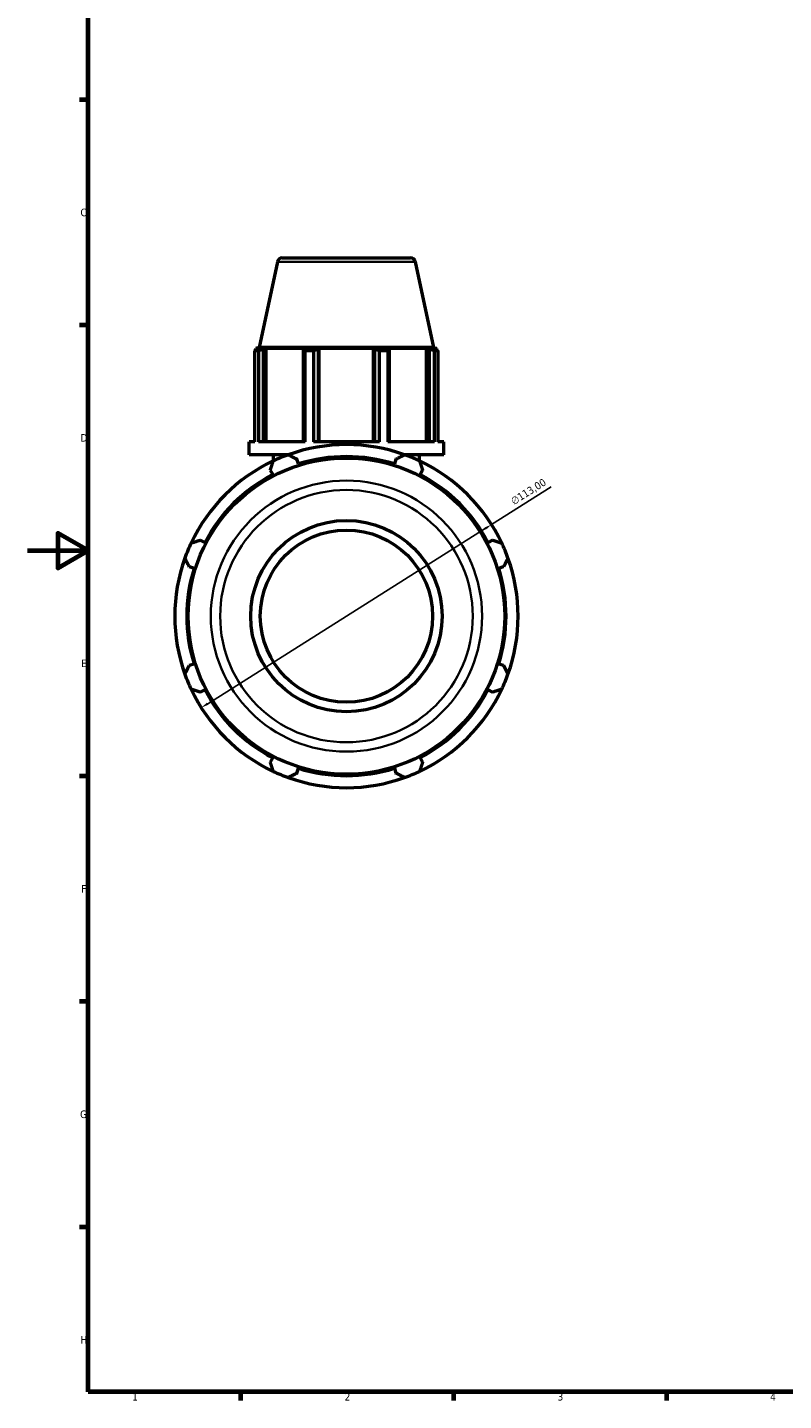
# Model space of a CAD drawing. Header units: millimetres. Extents: x 0 to 1041, y -3 to 942.
# Tile 1 of 8: x 0 to 249, y 17 to 469. Entities that reach past the tile are written whole.
import ezdxf

# ---------------------------------------------------------------- set-up
doc = ezdxf.new("R2010")
doc.units = ezdxf.units.MM
for name, color, linetype, lineweight in [('Border (ISO)', 7, 'Continuous', 70), ('Dimension (ISO)', 7, 'Continuous', 25), ('Visible (ISO)', 7, 'Continuous', 50), ('Visible Narrow (ISO)', 7, 'Continuous', 35)]:
    doc.layers.add(name, color=color, linetype=linetype, lineweight=lineweight)
doc.styles.add('Note Text (ISO)', font='tahoma.ttf')
doc.dimstyles.new('Default (ISO)', dxfattribs={"dimtxt": 2.5, "dimasz": 2.5, "dimexe": 3.175, "dimexo": 0, "dimgap": 0.762, "dimtad": 1, "dimrnd": 1e-08, "dimzin": 0, "dimtxsty": 'Note Text (ISO)', "dimcen": 0.09, "dimdle": 10, "dimclrd": 256, "dimclre": 256, "dimclrt": 232, "dimazin": 0, "dimtfac": 1.40208, "dimtmove": 0, "dimatfit": 3, "dimfxl": 1, "dimtolj": 1, "dimtzin": 0, "dimlwd": -1, "dimlwe": -1, "dimarcsym": 0})

# ---------------------------------------------------------------- blocks, each defined once
blk = doc.blocks.new('Borders Default Border')
at = {"layer": 'Border (ISO)'}
for p, q in [((20, 445.5), (17.1, 445.5)), ((20, 371.25), (17.1, 371.25)), ((20, 222.75), (17.1, 222.75)), ((20, 148.5), (17.1, 148.5)), ((20, 74.25), (17.1, 74.25)), ((70.08, 20), (70.08, 17.1)), ((140.17, 20), (140.17, 17.1)), ((210.25, 20), (210.25, 17.1))]:
    blk.add_line(p, q, dxfattribs=at)
at = {"layer": 'Border (ISO)', "flags": 128}
for points in [[(20, 20), (20, 574), (821, 574), (821, 20), (20, 20)], [(0, 297), (20, 297), (10, 302.77), (10, 291.23), (20, 297)]]:
    blk.add_lwpolyline(points, dxfattribs=at)
at = {"layer": 'Border (ISO)', "color": 232, "true_color": 0xca0064, "char_height": 2.5, "attachment_point": 7, "style": 'Note Text (ISO)'}
for s, insert in [('C', (17.43, 407.08)), ('D', (17.43, 332.88)), ('E', (17.64, 258.63)), ('F', (17.7, 184.38)), ('G', (17.31, 110.08)), ('H', (17.44, 35.88)), ('1', (34.48, 17.1)), ('2', (104.37, 17.1)), ('3', (174.43, 17.05)), ('4', (244.42, 17.1))]:
    blk.add_mtext(s, dxfattribs=dict(at, insert=insert))
blk = doc.blocks.new('*D16')
at = {"layer": 'Defpoints', "color": 0, "transparency": 16777216}
for p in [(152.73, 305.59), (57.18, 245.27)]:
    blk.add_point(p, dxfattribs=at)
at = {"layer": 'Dimension (ISO)', "transparency": 16777216}
for p, q in [((152.73, 305.59), (172.36, 317.98)), ((59.3, 246.6), (150.62, 304.25))]:
    blk.add_line(p, q, dxfattribs=at)
blk.add_arc((104.96, 275.43), 56.5, 29.0454, 109.792, dxfattribs=at)
for points in [[(150.4, 304.61), (150.84, 303.9), (152.73, 305.59)], [(59.07, 246.95), (59.52, 246.25), (57.18, 245.27)]]:
    blk.add_solid(points, dxfattribs=at)
at = {"layer": 'Dimension (ISO)', "color": 232, "true_color": 0xca0064, "transparency": 16777216, "insert": (158.72, 314.07), "char_height": 2.5, "attachment_point": 1, "rotation": 32.2651, "style": 'Note Text (ISO)'}
blk.add_mtext('\\A1;∅113,00', dxfattribs=at)

msp = doc.modelspace()

# ---------------------------------------------------------------- linework, layer by layer
at = {"layer": 'Visible (ISO)'}
for p, q in [((83.854, 393.427), (126.063, 393.427)), ((82.289, 392.16), (76.288, 363.927)), ((127.628, 392.16), (133.629, 363.927)), ((74.849, 332.794), (74.849, 362.846)), ((76.006, 362.846), (74.849, 362.846)), ((76.288, 363.927), (75.199, 363.573)), ((76.576, 363.573), (75.199, 363.573)), ((75.199, 363.027), (75.199, 363.573)), ((76.576, 363.573), (75.66, 363.261)), ((76.006, 362.846), (76.006, 332.794)), ((133.629, 363.927), (76.288, 363.927)), ((77.71, 363.261), (78.561, 363.573)), ((77.71, 332.794), (77.71, 363.261)), ((78.561, 332.794), (78.561, 363.573)), ((91.217, 363.573), (78.561, 363.573)), ((91.217, 363.573), (90.774, 363.261)), ((90.774, 363.261), (90.774, 332.794)), ((91.33, 332.794), (91.33, 362.846)), ((94.123, 362.846), (91.33, 362.846)), ((94.123, 362.846), (94.123, 332.794)), ((95.721, 363.261), (96.01, 363.573)), ((95.721, 332.794), (95.721, 363.261)), ((96.01, 332.794), (96.01, 363.573)), ((113.908, 363.573), (96.01, 363.573)), ((113.908, 332.794), (113.908, 363.573)), ((113.908, 363.573), (114.196, 363.261)), ((114.196, 363.261), (114.196, 332.794)), ((115.794, 332.794), (115.794, 362.846)), ((118.588, 362.846), (115.794, 362.846)), ((118.588, 362.846), (118.588, 332.794)), ((119.143, 363.261), (118.7, 363.573)), ((131.356, 363.573), (118.7, 363.573)), ((119.143, 332.794), (119.143, 363.261)), ((131.356, 332.794), (131.356, 363.573)), ((131.356, 363.573), (132.208, 363.261)), ((132.208, 363.261), (132.208, 332.794)), ((134.257, 363.261), (133.341, 363.573)), ((134.719, 363.573), (133.341, 363.573)), ((133.629, 363.927), (134.719, 363.573)), ((133.911, 332.794), (133.911, 362.846)), ((135.068, 362.846), (133.911, 362.846)), ((134.719, 363.027), (134.719, 363.573)), ((135.068, 362.846), (135.068, 332.794)), ((74.849, 332.794), (72.959, 332.794)), ((72.959, 328.527), (72.959, 332.794)), ((91.33, 332.794), (76.006, 332.794)), ((115.794, 332.794), (94.123, 332.794)), ((133.911, 332.794), (118.588, 332.794)), ((136.959, 332.794), (135.068, 332.794)), ((136.959, 328.527), (136.959, 332.794)), ((85.655, 328.527), (72.959, 328.527)), ((80.959, 326.577), (80.959, 328.527)), ((89.158, 325.54), (88.648, 327.157)), ((121.269, 327.157), (120.759, 325.54)), ((136.959, 328.527), (124.262, 328.527)), ((128.959, 326.577), (128.959, 328.527)), ((79.913, 323.539), (80.696, 322.035)), ((129.221, 322.035), (130.004, 323.539)), ((58.351, 299.69), (56.847, 300.473)), ((153.07, 300.473), (151.567, 299.69)), ((53.229, 291.738), (54.845, 291.228)), ((155.072, 291.228), (156.688, 291.738)), ((54.845, 259.627), (53.229, 259.117)), ((156.688, 259.117), (155.072, 259.627)), ((56.847, 250.382), (58.351, 251.165)), ((151.567, 251.165), (153.07, 250.382)), ((80.696, 228.819), (79.913, 227.316)), ((130.004, 227.316), (129.221, 228.819)), ((88.648, 223.698), (89.158, 225.314)), ((120.759, 225.314), (121.269, 223.698))]:
    msp.add_line(p, q, dxfattribs=at)
for radius in [52.075, 31.5, 28.35]:
    msp.add_circle((104.959, 275.427), radius, dxfattribs=at)
for centre, radius, start, end in [((83.854, 391.827), 1.6, 90, 168), ((126.063, 391.827), 1.6, 12, 90), ((104.959, 275.427), 56.5, 70.20802, 109.79198), ((104.959, 275.427), 56.5, 115.20802, 154.79198), ((104.959, 275.427), 56.5, 109.79198, 115.20802), ((104.959, 275.427), 52.545, 72.5, 107.5), ((104.959, 275.427), 56.5, 64.79198, 70.20802), ((104.959, 275.427), 56.5, 25.20802, 64.79198), ((104.959, 275.427), 52.545, 117.5, 152.5), ((104.959, 275.427), 52.545, 27.5, 62.5), ((104.959, 275.427), 56.5, 154.79198, 160.20802), ((104.959, 275.427), 56.5, 19.79198, 25.20802), ((104.959, 275.427), 56.5, 160.20802, 199.79198), ((104.959, 275.427), 56.5, 340.20802, 19.79198), ((104.959, 275.427), 52.545, 162.5, 197.5), ((104.959, 275.427), 52.545, 342.5, 17.5), ((104.959, 275.427), 56.5, 199.79198, 205.20802), ((104.959, 275.427), 56.5, 334.79198, 340.20802), ((104.959, 275.427), 56.5, 205.20802, 244.79198), ((104.959, 275.427), 52.545, 207.5, 242.5), ((104.959, 275.427), 56.5, 295.20802, 334.79198), ((104.959, 275.427), 52.545, 297.5, 332.5), ((104.959, 275.427), 56.5, 244.79198, 250.20802), ((104.959, 275.427), 56.5, 250.20802, 289.79198), ((104.959, 275.427), 52.545, 252.5, 287.5), ((104.959, 275.427), 56.5, 289.79198, 295.20802)]:
    msp.add_arc(centre, radius, start, end, dxfattribs=at)
for points, weights in [([(74.849, 362.846), (75.263, 363.062), (75.66, 363.261)], [1, 1.00114230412, 1.00146772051]), ([(77.71, 363.261), (76.875, 363.062), (76.006, 362.846)], [1.00146772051, 1.00114230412, 1]), ([(91.33, 362.846), (91.046, 363.062), (90.774, 363.261)], [1, 1.00114230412, 1.00146772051]), ([(95.721, 363.261), (94.938, 363.062), (94.123, 362.846)], [1.00146772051, 1.00114230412, 1]), ([(115.794, 362.846), (114.979, 363.062), (114.196, 363.261)], [1, 1.00114230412, 1.00146772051]), ([(119.143, 363.261), (118.871, 363.062), (118.588, 362.846)], [1.00146772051, 1.00114230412, 1]), ([(133.911, 362.846), (133.042, 363.062), (132.208, 363.261)], [1, 1.00114230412, 1.00146772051]), ([(134.257, 363.261), (134.654, 363.062), (135.068, 362.846)], [1.00146772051, 1.00114230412, 1]), ([(79.913, 323.539), (80.394, 325.012), (80.895, 326.547)], [1.00085067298, 1.00083383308, 1]), ([(85.827, 328.59), (87.267, 327.859), (88.648, 327.157)], [1, 1.00083383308, 1.00085067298]), ([(121.269, 327.157), (122.651, 327.859), (124.09, 328.59)], [1.00085067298, 1.00083383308, 1]), ([(129.022, 326.547), (129.523, 325.012), (130.004, 323.539)], [1, 1.00083383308, 1.00085067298]), ([(53.839, 299.491), (55.374, 299.992), (56.847, 300.473)], [1, 1.00083383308, 1.00085067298]), ([(153.07, 300.473), (154.543, 299.992), (156.078, 299.491)], [1.00085067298, 1.00083383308, 1]), ([(53.229, 291.738), (52.527, 293.119), (51.796, 294.559)], [1.00085067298, 1.00083383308, 1]), ([(158.121, 294.559), (157.39, 293.119), (156.688, 291.738)], [1, 1.00083383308, 1.00085067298]), ([(51.796, 256.296), (52.527, 257.735), (53.229, 259.117)], [1, 1.00083383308, 1.00085067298]), ([(156.688, 259.117), (157.39, 257.735), (158.121, 256.296)], [1.00085067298, 1.00083383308, 1]), ([(56.847, 250.382), (55.374, 250.863), (53.839, 251.364)], [1.00085067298, 1.00083383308, 1]), ([(156.078, 251.364), (154.543, 250.863), (153.07, 250.382)], [1, 1.00083383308, 1.00085067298]), ([(80.895, 224.308), (80.394, 225.843), (79.913, 227.316)], [1, 1.00083383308, 1.00085067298]), ([(130.004, 227.316), (129.523, 225.843), (129.022, 224.308)], [1.00085067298, 1.00083383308, 1]), ([(88.648, 223.698), (87.267, 222.996), (85.827, 222.265)], [1.00085067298, 1.00083383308, 1]), ([(124.09, 222.265), (122.651, 222.996), (121.269, 223.698)], [1, 1.00083383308, 1.00085067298])]:
    msp.add_rational_spline(points, weights, degree=2, dxfattribs=at)
at = {"layer": 'Visible Narrow (ISO)'}
msp.add_line((127.349, 392.16), (82.568, 392.16), dxfattribs=at)
for radius in [44.63, 41.549]:
    msp.add_circle((104.959, 275.427), radius, dxfattribs=at)

# ---------------------------------------------------------------- block references
msp.add_blockref('Borders Default Border', (0, 0))

# ---------------------------------------------------------------- dimensions: what is measured, and where the dimension line sits
at = {"layer": 'Dimension (ISO)'}
dim = msp.add_diameter_dim_2p(p1=(57.183, 245.266), p2=(152.734, 305.589), dimstyle='Default (ISO)', override={"dimdec": 2, "dimlfac": 1, "dimtp": 0, "dimtm": 0, "dimtdec": 2, "dimatfit": 2}, dxfattribs=at)
dim.commit()
dim.dimension.update_dxf_attribs({"geometry": '*D16', "text_midpoint": (166.278, 314.14), "dimtype": 163})

doc.saveas('drawing.dxf')
